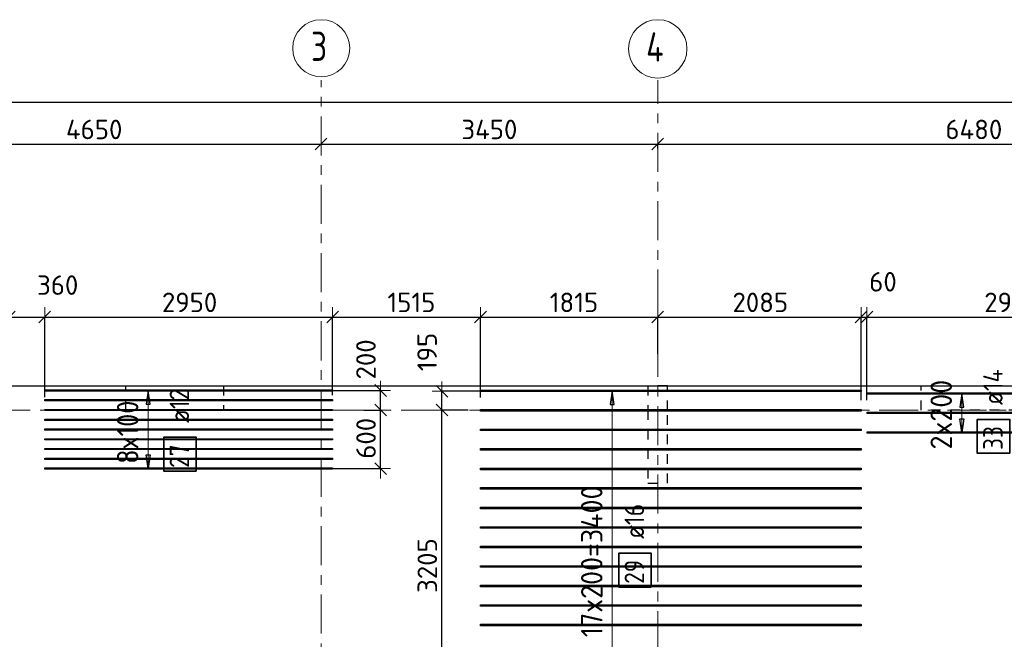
# Model space of a CAD drawing. Header units: metres. Extents: x -38 to 97, y -15 to 21.
# Tile 16 of 89: x 6.06 to 16.15, y 14.05 to 20.4. Entities that reach past the tile are written whole.
import ezdxf

# ---------------------------------------------------------------- set-up
doc = ezdxf.new("R2010")
doc.units = ezdxf.units.M
doc.header["$PDMODE"] = 65
for name, pattern in [('______11', [0.5, 0.4, -0.05, 0, -0.05]), ('______2', [0.0405, 0.03, -0.0105]), ('______5', [1.1, 0.8, -0.1, 0.1, -0.1])]:
    doc.linetypes.add(name, pattern=pattern)
for name, color, linetype, lineweight in [('XR$2$Осевая линия (1)', 7, '______5', 13), ('XR$2$Размерная линия (1)', 7, 'Continuous', 13), ('XR$4$Перекрытие (1)', 7, 'Continuous', 35), ('XR$4$Размерная линия (1)', 7, 'Continuous', 13)]:
    doc.layers.add(name, color=color, linetype=linetype, lineweight=lineweight)
doc.layers.add('XR$4$Арм.стержн.Доп. Арм верхн.зоны Х', color=7, linetype='Continuous', lineweight=35, true_color=0x8c8cff)
doc.layers.add('XR$5$Стена_ бетон несущ.', color=7, linetype='Continuous', lineweight=70, true_color=0xb4b496)
doc.styles.add('ISOCPEUR', font='txt')
doc.dimstyles.new('DIMSTYLE_3', dxfattribs={"dimtxt": 0.2, "dimasz": 0.2, "dimexe": 0, "dimexo": 0, "dimgap": 0.1, "dimtad": 2, "dimdec": 0, "dimlfac": 1000, "dimrnd": 5, "dimzin": 12, "dimdsep": 46, "dimtxsty": 'ISOCPEUR', "dimblk1": 'ALL_ML_STRICH', "dimblk2": 'ALL_ML_STRICH', "dimsah": 1, "dimcen": 0, "dimclrd": 7, "dimclre": 256, "dimclrt": 7, "dimadec": 0, "dimazin": 0, "dimtfac": 1, "dimtdec": 0, "dimtix": 1, "dimtmove": 2, "dimatfit": 3, "dimfxl": 0, "dimtzin": 0, "dimlwd": 0, "dimlwe": -3, "dimarcsym": 0})
doc.dimstyles.new('DIMSTYLE_33', dxfattribs={"dimtxt": 0.2, "dimasz": 0.2, "dimexe": 0, "dimexo": 0, "dimgap": 0.1, "dimtad": 2, "dimdec": 0, "dimlfac": 1000, "dimrnd": 5, "dimzin": 12, "dimdsep": 46, "dimtxsty": 'ISOCPEUR', "dimblk1": 'ALL_ML_STRICH', "dimblk2": 'ALL_ML_STRICH', "dimsah": 1, "dimcen": 0, "dimclrd": 7, "dimclre": 256, "dimclrt": 7, "dimadec": 0, "dimazin": 0, "dimtfac": 1, "dimtdec": 0, "dimtix": 1, "dimtmove": 2, "dimatfit": 3, "dimfxl": 0, "dimtvp": 1.2, "dimtzin": 0, "dimlwd": 0, "dimlwe": -3, "dimarcsym": 0})

# ---------------------------------------------------------------- blocks, each defined once
blk = doc.blocks.new('ALL_ML_STRICH')
at = {"color": 0, "linetype": 'ByBlock', "lineweight": -2}
for p, q in [((-1, 0), (0.5, 0)), ((-0.3, -0.3), (0.3, 0.3)), ((0, -0.5), (0, 0.5))]:
    blk.add_line(p, q, dxfattribs=at)
blk = doc.blocks.new('*D11')
at = {"layer": 'DEFPOINTS', "color": 7, "linetype": 'Continuous', "lineweight": 13, "transparency": 33554687}
for p in [(0.5, 19.557), (0.5, 19.377), (61.6, 17.12)]:
    blk.add_point(p, dxfattribs=at)
at = {"layer": 'XR$2$Размерная линия (1)', "color": 9, "linetype": 'Continuous', "lineweight": -2, "true_color": 0xc7c7c7, "transparency": 33554687}
for p, q in [((0.5, 19.357), (0.5, 19.557)), ((61.6, 17.14), (61.6, 19.557))]:
    blk.add_line(p, q, dxfattribs=at)
at = {"layer": 'XR$2$Размерная линия (1)', "color": 7, "linetype": 'Continuous', "lineweight": -2, "transparency": 33554687}
blk.add_line((0.5, 19.557), (61.6, 19.557), dxfattribs=at)
at = {"layer": 'XR$2$Размерная линия (1)', "color": 7, "linetype": 'Continuous', "lineweight": 13, "transparency": 33554687, "xscale": 0.2, "yscale": 0.2, "zscale": 0.2, "rotation": 180}
blk.add_blockref('ALL_ML_STRICH', (0.5, 19.557), dxfattribs=at)
at = {"layer": 'XR$2$Размерная линия (1)', "color": 7, "linetype": 'Continuous', "lineweight": 13, "transparency": 33554687, "xscale": 0.2, "yscale": 0.2, "zscale": 0.2}
blk.add_blockref('ALL_ML_STRICH', (61.6, 19.557), dxfattribs=at)
at = {"layer": 'XR$2$Размерная линия (1)', "color": 7, "linetype": 'Continuous', "lineweight": 13, "transparency": 33554687, "insert": (31.1, 19.707), "char_height": 0.2, "width": 1, "attachment_point": 5, "style": 'ISOCPEUR'}
blk.add_mtext('\\A1;{61100}', dxfattribs=at)
blk = doc.blocks.new('*D27')
at = {"layer": 'DEFPOINTS', "color": 7, "linetype": 'Continuous', "lineweight": 13, "transparency": 33554687}
for p in [(4.5, 19.191), (4.5, 19.126), (9.15, 19.126)]:
    blk.add_point(p, dxfattribs=at)
at = {"layer": 'XR$2$Размерная линия (1)', "color": 9, "linetype": 'Continuous', "lineweight": -2, "true_color": 0xc7c7c7, "transparency": 33554687}
for p, q in [((4.5, 19.171), (4.5, 19.126)), ((9.15, 19.126), (9.15, 19.126))]:
    blk.add_line(p, q, dxfattribs=at)
at = {"layer": 'XR$2$Размерная линия (1)', "color": 7, "linetype": 'Continuous', "lineweight": -2, "transparency": 33554687}
blk.add_line((4.5, 19.126), (9.15, 19.126), dxfattribs=at)
at = {"layer": 'XR$2$Размерная линия (1)', "color": 7, "linetype": 'Continuous', "lineweight": 13, "transparency": 33554687, "xscale": 0.2, "yscale": 0.2, "zscale": 0.2, "rotation": 180}
blk.add_blockref('ALL_ML_STRICH', (4.5, 19.126), dxfattribs=at)
at = {"layer": 'XR$2$Размерная линия (1)', "color": 7, "linetype": 'Continuous', "lineweight": 13, "transparency": 33554687, "xscale": 0.2, "yscale": 0.2, "zscale": 0.2}
blk.add_blockref('ALL_ML_STRICH', (9.15, 19.126), dxfattribs=at)
at = {"layer": 'XR$2$Размерная линия (1)', "color": 7, "linetype": 'Continuous', "lineweight": 13, "transparency": 33554687, "insert": (6.825, 19.276), "char_height": 0.2, "width": 0.8, "attachment_point": 5, "style": 'ISOCPEUR'}
blk.add_mtext('\\A1;{4650}', dxfattribs=at)
blk = doc.blocks.new('*D28')
at = {"layer": 'DEFPOINTS', "color": 7, "linetype": 'Continuous', "lineweight": 13, "transparency": 33554687}
for p in [(9.15, 19.126), (9.15, 19.126), (12.6, 19.061)]:
    blk.add_point(p, dxfattribs=at)
at = {"layer": 'XR$2$Размерная линия (1)', "color": 9, "linetype": 'Continuous', "lineweight": -2, "true_color": 0xc7c7c7, "transparency": 33554687}
for p, q in [((9.15, 19.126), (9.15, 19.126)), ((12.6, 19.081), (12.6, 19.126))]:
    blk.add_line(p, q, dxfattribs=at)
at = {"layer": 'XR$2$Размерная линия (1)', "color": 7, "linetype": 'Continuous', "lineweight": -2, "transparency": 33554687}
blk.add_line((9.15, 19.126), (12.6, 19.126), dxfattribs=at)
at = {"layer": 'XR$2$Размерная линия (1)', "color": 7, "linetype": 'Continuous', "lineweight": 13, "transparency": 33554687, "xscale": 0.2, "yscale": 0.2, "zscale": 0.2, "rotation": 180}
blk.add_blockref('ALL_ML_STRICH', (9.15, 19.126), dxfattribs=at)
at = {"layer": 'XR$2$Размерная линия (1)', "color": 7, "linetype": 'Continuous', "lineweight": 13, "transparency": 33554687, "xscale": 0.2, "yscale": 0.2, "zscale": 0.2}
blk.add_blockref('ALL_ML_STRICH', (12.6, 19.126), dxfattribs=at)
at = {"layer": 'XR$2$Размерная линия (1)', "color": 7, "linetype": 'Continuous', "lineweight": 13, "transparency": 33554687, "insert": (10.875, 19.276), "char_height": 0.2, "width": 0.8, "attachment_point": 5, "style": 'ISOCPEUR'}
blk.add_mtext('\\A1;{3450}', dxfattribs=at)
blk = doc.blocks.new('*D29')
at = {"layer": 'DEFPOINTS', "color": 7, "linetype": 'Continuous', "lineweight": 13, "transparency": 33554687}
for p in [(19.08, 19.487), (12.6, 19.126), (12.6, 19.061)]:
    blk.add_point(p, dxfattribs=at)
at = {"layer": 'XR$2$Размерная линия (1)', "color": 9, "linetype": 'Continuous', "lineweight": -2, "true_color": 0xc7c7c7, "transparency": 33554687}
for p, q in [((19.08, 19.467), (19.08, 19.126)), ((12.6, 19.081), (12.6, 19.126))]:
    blk.add_line(p, q, dxfattribs=at)
at = {"layer": 'XR$2$Размерная линия (1)', "color": 7, "linetype": 'Continuous', "lineweight": -2, "transparency": 33554687}
blk.add_line((12.6, 19.126), (19.08, 19.126), dxfattribs=at)
at = {"layer": 'XR$2$Размерная линия (1)', "color": 7, "linetype": 'Continuous', "lineweight": 13, "transparency": 33554687, "xscale": 0.2, "yscale": 0.2, "zscale": 0.2, "rotation": 180}
blk.add_blockref('ALL_ML_STRICH', (12.6, 19.126), dxfattribs=at)
at = {"layer": 'XR$2$Размерная линия (1)', "color": 7, "linetype": 'Continuous', "lineweight": 13, "transparency": 33554687, "xscale": 0.2, "yscale": 0.2, "zscale": 0.2}
blk.add_blockref('ALL_ML_STRICH', (19.08, 19.126), dxfattribs=at)
at = {"layer": 'XR$2$Размерная линия (1)', "color": 7, "linetype": 'Continuous', "lineweight": 13, "transparency": 33554687, "insert": (15.84, 19.276), "char_height": 0.2, "width": 0.8, "attachment_point": 5, "style": 'ISOCPEUR'}
blk.add_mtext('\\A1;{6480}', dxfattribs=at)
blk = doc.blocks.new('*D255')
at = {"layer": 'DEFPOINTS', "color": 7, "linetype": 'Continuous', "lineweight": 13, "transparency": 33554687}
for p in [(9.568, 16.4), (9.22, 15.801), (9.761, 15.801)]:
    blk.add_point(p, dxfattribs=at)
at = {"layer": 'XR$4$Размерная линия (1)', "color": 9, "linetype": 'Continuous', "lineweight": -2, "true_color": 0xc7c7c7, "transparency": 33554687}
for p, q in [((9.588, 16.4), (9.761, 16.4)), ((9.24, 15.801), (9.761, 15.801))]:
    blk.add_line(p, q, dxfattribs=at)
at = {"layer": 'XR$4$Размерная линия (1)', "color": 7, "linetype": 'Continuous', "lineweight": -2, "transparency": 33554687}
blk.add_line((9.761, 15.801), (9.761, 16.4), dxfattribs=at)
at = {"layer": 'XR$4$Размерная линия (1)', "color": 7, "linetype": 'Continuous', "lineweight": 13, "transparency": 33554687, "xscale": 0.2, "yscale": 0.2, "zscale": 0.2}
for p, rotation in [((9.761, 16.4), 90), ((9.761, 15.801), 270)]:
    blk.add_blockref('ALL_ML_STRICH', p, dxfattribs=dict(at, rotation=rotation))
at = {"layer": 'XR$4$Размерная линия (1)', "color": 7, "linetype": 'Continuous', "lineweight": 13, "transparency": 33554687, "insert": (9.611, 16.111), "char_height": 0.2, "width": 0.6, "attachment_point": 5, "rotation": 90, "style": 'ISOCPEUR'}
blk.add_mtext('\\A1;{600}', dxfattribs=at)
blk = doc.blocks.new('*D256')
at = {"layer": 'DEFPOINTS', "color": 7, "linetype": 'Continuous', "lineweight": 13, "transparency": 33554687}
for p in [(9.179, 16.601), (9.568, 16.4), (9.761, 16.4)]:
    blk.add_point(p, dxfattribs=at)
at = {"layer": 'XR$4$Размерная линия (1)', "color": 9, "linetype": 'Continuous', "lineweight": -2, "true_color": 0xc7c7c7, "transparency": 33554687}
for p, q in [((9.199, 16.601), (9.761, 16.601)), ((9.588, 16.4), (9.761, 16.4))]:
    blk.add_line(p, q, dxfattribs=at)
at = {"layer": 'XR$4$Размерная линия (1)', "color": 7, "linetype": 'Continuous', "lineweight": -2, "transparency": 33554687}
blk.add_line((9.761, 16.4), (9.761, 16.601), dxfattribs=at)
at = {"layer": 'XR$4$Размерная линия (1)', "color": 7, "linetype": 'Continuous', "lineweight": 13, "transparency": 33554687, "xscale": 0.2, "yscale": 0.2, "zscale": 0.2}
for p, rotation in [((9.761, 16.601), 90), ((9.761, 16.4), 270)]:
    blk.add_blockref('ALL_ML_STRICH', p, dxfattribs=dict(at, rotation=rotation))
at = {"layer": 'XR$4$Размерная линия (1)', "color": 7, "linetype": 'Continuous', "lineweight": 13, "transparency": 33554687, "insert": (9.61, 16.92), "char_height": 0.2, "width": 0.6, "attachment_point": 5, "rotation": 90, "style": 'ISOCPEUR'}
blk.add_mtext('\\A1;{200}', dxfattribs=at)
blk = doc.blocks.new('*D259')
at = {"layer": 'DEFPOINTS', "color": 7, "linetype": 'Continuous', "lineweight": 13, "transparency": 33554687}
for p in [(5.956, 17.354), (5.956, 16.496), (6.318, 16.512)]:
    blk.add_point(p, dxfattribs=at)
at = {"layer": 'XR$4$Размерная линия (1)', "color": 9, "linetype": 'Continuous', "lineweight": -2, "true_color": 0xc7c7c7, "transparency": 33554687}
for p, q in [((5.956, 16.516), (5.956, 17.354)), ((6.318, 16.532), (6.318, 17.354))]:
    blk.add_line(p, q, dxfattribs=at)
at = {"layer": 'XR$4$Размерная линия (1)', "color": 7, "linetype": 'Continuous', "lineweight": -2, "transparency": 33554687}
blk.add_line((5.956, 17.354), (6.318, 17.354), dxfattribs=at)
at = {"layer": 'XR$4$Размерная линия (1)', "color": 7, "linetype": 'Continuous', "lineweight": 13, "transparency": 33554687, "xscale": 0.2, "yscale": 0.2, "zscale": 0.2, "rotation": 180}
blk.add_blockref('ALL_ML_STRICH', (5.956, 17.354), dxfattribs=at)
at = {"layer": 'XR$4$Размерная линия (1)', "color": 7, "linetype": 'Continuous', "lineweight": 13, "transparency": 33554687, "xscale": 0.2, "yscale": 0.2, "zscale": 0.2}
blk.add_blockref('ALL_ML_STRICH', (6.318, 17.354), dxfattribs=at)
at = {"layer": 'XR$4$Размерная линия (1)', "color": 7, "linetype": 'Continuous', "lineweight": 13, "transparency": 33554687, "insert": (6.451, 17.681), "char_height": 0.2, "width": 0.6, "attachment_point": 5, "style": 'ISOCPEUR'}
blk.add_mtext('\\A1;{360}', dxfattribs=at)
blk = doc.blocks.new('*D260')
at = {"layer": 'DEFPOINTS', "color": 7, "linetype": 'Continuous', "lineweight": 13, "transparency": 33554687}
for p in [(6.318, 17.354), (6.318, 16.512), (9.268, 16.533)]:
    blk.add_point(p, dxfattribs=at)
at = {"layer": 'XR$4$Размерная линия (1)', "color": 9, "linetype": 'Continuous', "lineweight": -2, "true_color": 0xc7c7c7, "transparency": 33554687}
for p, q in [((6.318, 16.532), (6.318, 17.354)), ((9.268, 16.553), (9.268, 17.354))]:
    blk.add_line(p, q, dxfattribs=at)
at = {"layer": 'XR$4$Размерная линия (1)', "color": 7, "linetype": 'Continuous', "lineweight": -2, "transparency": 33554687}
blk.add_line((6.318, 17.354), (9.268, 17.354), dxfattribs=at)
at = {"layer": 'XR$4$Размерная линия (1)', "color": 7, "linetype": 'Continuous', "lineweight": 13, "transparency": 33554687, "xscale": 0.2, "yscale": 0.2, "zscale": 0.2, "rotation": 180}
blk.add_blockref('ALL_ML_STRICH', (6.318, 17.354), dxfattribs=at)
at = {"layer": 'XR$4$Размерная линия (1)', "color": 7, "linetype": 'Continuous', "lineweight": 13, "transparency": 33554687, "xscale": 0.2, "yscale": 0.2, "zscale": 0.2}
blk.add_blockref('ALL_ML_STRICH', (9.268, 17.354), dxfattribs=at)
at = {"layer": 'XR$4$Размерная линия (1)', "color": 7, "linetype": 'Continuous', "lineweight": 13, "transparency": 33554687, "insert": (7.803, 17.504), "char_height": 0.2, "width": 0.8, "attachment_point": 5, "style": 'ISOCPEUR'}
blk.add_mtext('\\A1;{2950}', dxfattribs=at)
blk = doc.blocks.new('*D261')
at = {"layer": 'DEFPOINTS', "color": 7, "linetype": 'Continuous', "lineweight": 13, "transparency": 33554687}
for p in [(9.268, 17.354), (9.268, 16.533), (10.784, 16.51)]:
    blk.add_point(p, dxfattribs=at)
at = {"layer": 'XR$4$Размерная линия (1)', "color": 9, "linetype": 'Continuous', "lineweight": -2, "true_color": 0xc7c7c7, "transparency": 33554687}
for p, q in [((9.268, 16.553), (9.268, 17.354)), ((10.784, 16.53), (10.784, 17.354))]:
    blk.add_line(p, q, dxfattribs=at)
at = {"layer": 'XR$4$Размерная линия (1)', "color": 7, "linetype": 'Continuous', "lineweight": -2, "transparency": 33554687}
blk.add_line((9.268, 17.354), (10.784, 17.354), dxfattribs=at)
at = {"layer": 'XR$4$Размерная линия (1)', "color": 7, "linetype": 'Continuous', "lineweight": 13, "transparency": 33554687, "xscale": 0.2, "yscale": 0.2, "zscale": 0.2, "rotation": 180}
blk.add_blockref('ALL_ML_STRICH', (9.268, 17.354), dxfattribs=at)
at = {"layer": 'XR$4$Размерная линия (1)', "color": 7, "linetype": 'Continuous', "lineweight": 13, "transparency": 33554687, "xscale": 0.2, "yscale": 0.2, "zscale": 0.2}
blk.add_blockref('ALL_ML_STRICH', (10.784, 17.354), dxfattribs=at)
at = {"layer": 'XR$4$Размерная линия (1)', "color": 7, "linetype": 'Continuous', "lineweight": 13, "transparency": 33554687, "insert": (10.076, 17.504), "char_height": 0.2, "width": 0.8, "attachment_point": 5, "style": 'ISOCPEUR'}
blk.add_mtext('\\A1;{1515}', dxfattribs=at)
blk = doc.blocks.new('*D262')
at = {"layer": 'DEFPOINTS', "color": 7, "linetype": 'Continuous', "lineweight": 13, "transparency": 33554687}
for p in [(10.784, 17.354), (12.6, 16.956), (10.784, 16.51)]:
    blk.add_point(p, dxfattribs=at)
at = {"layer": 'XR$4$Размерная линия (1)', "color": 9, "linetype": 'Continuous', "lineweight": -2, "true_color": 0xc7c7c7, "transparency": 33554687}
for p, q in [((10.784, 16.53), (10.784, 17.354)), ((12.6, 16.976), (12.6, 17.354))]:
    blk.add_line(p, q, dxfattribs=at)
at = {"layer": 'XR$4$Размерная линия (1)', "color": 7, "linetype": 'Continuous', "lineweight": -2, "transparency": 33554687}
blk.add_line((10.784, 17.354), (12.6, 17.354), dxfattribs=at)
at = {"layer": 'XR$4$Размерная линия (1)', "color": 7, "linetype": 'Continuous', "lineweight": 13, "transparency": 33554687, "xscale": 0.2, "yscale": 0.2, "zscale": 0.2, "rotation": 180}
blk.add_blockref('ALL_ML_STRICH', (10.784, 17.354), dxfattribs=at)
at = {"layer": 'XR$4$Размерная линия (1)', "color": 7, "linetype": 'Continuous', "lineweight": 13, "transparency": 33554687, "xscale": 0.2, "yscale": 0.2, "zscale": 0.2}
blk.add_blockref('ALL_ML_STRICH', (12.6, 17.354), dxfattribs=at)
at = {"layer": 'XR$4$Размерная линия (1)', "color": 7, "linetype": 'Continuous', "lineweight": 13, "transparency": 33554687, "insert": (11.742, 17.504), "char_height": 0.2, "width": 0.8, "attachment_point": 5, "style": 'ISOCPEUR'}
blk.add_mtext('\\A1;{1815}', dxfattribs=at)
blk = doc.blocks.new('*D263')
at = {"layer": 'DEFPOINTS', "color": 7, "linetype": 'Continuous', "lineweight": 13, "transparency": 33554687}
for p in [(12.6, 17.354), (12.6, 16.956), (14.684, 16.483)]:
    blk.add_point(p, dxfattribs=at)
at = {"layer": 'XR$4$Размерная линия (1)', "color": 9, "linetype": 'Continuous', "lineweight": -2, "true_color": 0xc7c7c7, "transparency": 33554687}
for p, q in [((12.6, 16.976), (12.6, 17.354)), ((14.684, 16.503), (14.684, 17.354))]:
    blk.add_line(p, q, dxfattribs=at)
at = {"layer": 'XR$4$Размерная линия (1)', "color": 7, "linetype": 'Continuous', "lineweight": -2, "transparency": 33554687}
blk.add_line((12.6, 17.354), (14.684, 17.354), dxfattribs=at)
at = {"layer": 'XR$4$Размерная линия (1)', "color": 7, "linetype": 'Continuous', "lineweight": 13, "transparency": 33554687, "xscale": 0.2, "yscale": 0.2, "zscale": 0.2, "rotation": 180}
blk.add_blockref('ALL_ML_STRICH', (12.6, 17.354), dxfattribs=at)
at = {"layer": 'XR$4$Размерная линия (1)', "color": 7, "linetype": 'Continuous', "lineweight": 13, "transparency": 33554687, "xscale": 0.2, "yscale": 0.2, "zscale": 0.2}
blk.add_blockref('ALL_ML_STRICH', (14.684, 17.354), dxfattribs=at)
at = {"layer": 'XR$4$Размерная линия (1)', "color": 7, "linetype": 'Continuous', "lineweight": 13, "transparency": 33554687, "insert": (13.652, 17.504), "char_height": 0.2, "width": 0.8, "attachment_point": 5, "style": 'ISOCPEUR'}
blk.add_mtext('\\A1;{2085}', dxfattribs=at)
blk = doc.blocks.new('*D264')
at = {"layer": 'DEFPOINTS', "color": 7, "linetype": 'Continuous', "lineweight": 13, "transparency": 33554687}
for p in [(14.684, 17.354), (14.684, 16.483), (14.745, 16.483)]:
    blk.add_point(p, dxfattribs=at)
at = {"layer": 'XR$4$Размерная линия (1)', "color": 9, "linetype": 'Continuous', "lineweight": -2, "true_color": 0xc7c7c7, "transparency": 33554687}
for p, q in [((14.684, 16.503), (14.684, 17.354)), ((14.745, 16.503), (14.745, 17.354))]:
    blk.add_line(p, q, dxfattribs=at)
at = {"layer": 'XR$4$Размерная линия (1)', "color": 7, "linetype": 'Continuous', "lineweight": -2, "transparency": 33554687}
blk.add_line((14.684, 17.354), (14.745, 17.354), dxfattribs=at)
at = {"layer": 'XR$4$Размерная линия (1)', "color": 7, "linetype": 'Continuous', "lineweight": 13, "transparency": 33554687, "xscale": 0.2, "yscale": 0.2, "zscale": 0.2}
blk.add_blockref('ALL_ML_STRICH', (14.745, 17.354), dxfattribs=at)
at = {"layer": 'XR$4$Размерная линия (1)', "color": 7, "linetype": 'Continuous', "lineweight": 13, "transparency": 33554687, "xscale": 0.2, "yscale": 0.2, "zscale": 0.2, "rotation": 180}
blk.add_blockref('ALL_ML_STRICH', (14.684, 17.354), dxfattribs=at)
at = {"layer": 'XR$4$Размерная линия (1)', "color": 7, "linetype": 'Continuous', "lineweight": 13, "transparency": 33554687, "insert": (14.909, 17.715), "char_height": 0.2, "width": 0.4, "attachment_point": 5, "style": 'ISOCPEUR'}
blk.add_mtext('\\A1;{60}', dxfattribs=at)
blk = doc.blocks.new('*D265')
at = {"layer": 'DEFPOINTS', "color": 7, "linetype": 'Continuous', "lineweight": 13, "transparency": 33554687}
for p in [(14.745, 17.354), (14.745, 16.483), (17.695, 16.499)]:
    blk.add_point(p, dxfattribs=at)
at = {"layer": 'XR$4$Размерная линия (1)', "color": 9, "linetype": 'Continuous', "lineweight": -2, "true_color": 0xc7c7c7, "transparency": 33554687}
for p, q in [((14.745, 16.503), (14.745, 17.354)), ((17.695, 16.519), (17.695, 17.354))]:
    blk.add_line(p, q, dxfattribs=at)
at = {"layer": 'XR$4$Размерная линия (1)', "color": 7, "linetype": 'Continuous', "lineweight": -2, "transparency": 33554687}
blk.add_line((14.745, 17.354), (17.695, 17.354), dxfattribs=at)
at = {"layer": 'XR$4$Размерная линия (1)', "color": 7, "linetype": 'Continuous', "lineweight": 13, "transparency": 33554687, "xscale": 0.2, "yscale": 0.2, "zscale": 0.2, "rotation": 180}
blk.add_blockref('ALL_ML_STRICH', (14.745, 17.354), dxfattribs=at)
at = {"layer": 'XR$4$Размерная линия (1)', "color": 7, "linetype": 'Continuous', "lineweight": 13, "transparency": 33554687, "xscale": 0.2, "yscale": 0.2, "zscale": 0.2}
blk.add_blockref('ALL_ML_STRICH', (17.695, 17.354), dxfattribs=at)
at = {"layer": 'XR$4$Размерная линия (1)', "color": 7, "linetype": 'Continuous', "lineweight": 13, "transparency": 33554687, "insert": (16.23, 17.504), "char_height": 0.2, "width": 0.8, "attachment_point": 5, "style": 'ISOCPEUR'}
blk.add_mtext('\\A1;{2950}', dxfattribs=at)
blk = doc.blocks.new('*D594')
at = {"layer": 'DEFPOINTS', "color": 7, "linetype": 'Continuous', "lineweight": 13, "transparency": 33554687}
for p in [(10.679, 16.4), (10.389, 13.194), (10.897, 13.194)]:
    blk.add_point(p, dxfattribs=at)
at = {"layer": 'XR$4$Размерная линия (1)', "color": 9, "linetype": 'Continuous', "lineweight": -2, "true_color": 0xc7c7c7, "transparency": 33554687}
for p, q in [((10.659, 16.4), (10.389, 16.4)), ((10.877, 13.194), (10.389, 13.194))]:
    blk.add_line(p, q, dxfattribs=at)
at = {"layer": 'XR$4$Размерная линия (1)', "color": 7, "linetype": 'Continuous', "lineweight": -2, "transparency": 33554687}
blk.add_line((10.389, 13.194), (10.389, 16.4), dxfattribs=at)
at = {"layer": 'XR$4$Размерная линия (1)', "color": 7, "linetype": 'Continuous', "lineweight": 13, "transparency": 33554687, "xscale": 0.2, "yscale": 0.2, "zscale": 0.2}
for p, rotation in [((10.389, 16.4), 90), ((10.389, 13.194), 270)]:
    blk.add_blockref('ALL_ML_STRICH', p, dxfattribs=dict(at, rotation=rotation))
at = {"layer": 'XR$4$Размерная линия (1)', "color": 7, "linetype": 'Continuous', "lineweight": 13, "transparency": 33554687, "insert": (10.239, 14.807), "char_height": 0.2, "width": 0.8, "attachment_point": 5, "rotation": 90, "style": 'ISOCPEUR'}
blk.add_mtext('\\A1;{3205}', dxfattribs=at)
blk = doc.blocks.new('*D595')
at = {"layer": 'DEFPOINTS', "color": 7, "linetype": 'Continuous', "lineweight": 13, "transparency": 33554687}
for p in [(10.961, 16.594), (10.389, 16.4), (10.679, 16.4)]:
    blk.add_point(p, dxfattribs=at)
at = {"layer": 'XR$4$Размерная линия (1)', "color": 9, "linetype": 'Continuous', "lineweight": -2, "true_color": 0xc7c7c7, "transparency": 33554687}
for p, q in [((10.941, 16.594), (10.389, 16.594)), ((10.659, 16.4), (10.389, 16.4))]:
    blk.add_line(p, q, dxfattribs=at)
at = {"layer": 'XR$4$Размерная линия (1)', "color": 7, "linetype": 'Continuous', "lineweight": -2, "transparency": 33554687}
blk.add_line((10.389, 16.4), (10.389, 16.594), dxfattribs=at)
at = {"layer": 'XR$4$Размерная линия (1)', "color": 7, "linetype": 'Continuous', "lineweight": 13, "transparency": 33554687, "xscale": 0.2, "yscale": 0.2, "zscale": 0.2}
for p, rotation in [((10.389, 16.594), 90), ((10.389, 16.4), 270)]:
    blk.add_blockref('ALL_ML_STRICH', p, dxfattribs=dict(at, rotation=rotation))
at = {"layer": 'XR$4$Размерная линия (1)', "color": 7, "linetype": 'Continuous', "lineweight": 13, "transparency": 33554687, "insert": (10.237, 16.996), "char_height": 0.2, "width": 0.6, "attachment_point": 5, "rotation": 90, "style": 'ISOCPEUR'}
blk.add_mtext('\\A1;{195}', dxfattribs=at)

msp = doc.modelspace()

# ---------------------------------------------------------------- linework, layer by layer
at = {"layer": 'XR$2$Осевая линия (1)', "color": 253, "linetype": '______11', "lineweight": 13, "true_color": 0xa0a0a0, "transparency": 33554687}
for p, q in [((9.15, -3.39), (9.15, 19.78)), ((12.6, 8.34), (12.6, 19.78)), ((-2.63, 16.4), (62.6, 16.4))]:
    msp.add_line(p, q, dxfattribs=at)
at = {"layer": 'XR$2$Осевая линия (1)', "color": 7, "linetype": 'Continuous', "lineweight": 13, "transparency": 33554687}
for centre, radius in [((9.1524, 20.1081), 0.2924), ((12.6013, 20.1017), 0.2988)]:
    msp.add_circle(centre, radius, dxfattribs=at)
at = {"layer": 'XR$4$Арм.стержн.Доп. Арм верхн.зоны Х', "color": 253, "linetype": 'Continuous', "lineweight": -3, "true_color": 0xa0a0a0, "transparency": 33554687}
for p, q in [((7.3782, 16.6014), (7.2782, 16.6014)), ((7.3782, 16.6014), (7.4782, 16.6014)), ((12.1345, 16.5977), (12.0345, 16.5977)), ((12.1345, 16.5977), (12.2345, 16.5977)), ((15.7159, 16.5709), (15.6159, 16.5709)), ((15.7159, 16.5709), (15.8159, 16.5709)), ((15.7159, 16.1709), (15.6159, 16.1709)), ((15.7159, 16.1709), (15.8159, 16.1709)), ((7.3782, 15.8014), (7.2782, 15.8014)), ((7.3782, 15.8014), (7.4782, 15.8014))]:
    msp.add_line(p, q, dxfattribs=at)
at = {"layer": 'XR$4$Арм.стержн.Доп. Арм верхн.зоны Х', "color": 7, "linetype": 'Continuous', "lineweight": 25, "transparency": 33554687}
for p, q in [((7.3782, 16.6014), (7.3582, 16.4614)), ((7.3982, 16.4614), (7.3782, 16.6014)), ((12.1345, 16.5977), (12.1145, 16.4577)), ((12.1545, 16.4577), (12.1345, 16.5977)), ((15.7159, 16.5709), (15.6959, 16.4309)), ((15.7359, 16.4309), (15.7159, 16.5709)), ((7.3582, 16.4614), (7.3982, 16.4614)), ((12.1145, 16.4577), (12.1545, 16.4577)), ((15.6959, 16.4309), (15.7359, 16.4309)), ((15.7159, 16.1709), (15.6959, 16.3109)), ((15.6959, 16.3109), (15.7359, 16.3109)), ((15.7359, 16.3109), (15.7159, 16.1709)), ((7.3782, 15.8014), (7.3582, 15.9414)), ((7.3582, 15.9414), (7.3982, 15.9414)), ((7.3982, 15.9414), (7.3782, 15.8014))]:
    msp.add_line(p, q, dxfattribs=at)
at = {"layer": 'XR$4$Арм.стержн.Доп. Арм верхн.зоны Х', "color": 7, "linetype": 'Continuous', "lineweight": 13, "transparency": 33554687}
for p, q in [((7.3782, 16.6014), (7.3782, 16.6014)), ((7.3782, 15.8014), (7.3782, 16.6014)), ((12.1345, 16.5977), (12.1345, 16.5977)), ((12.1345, 13.1977), (12.1345, 16.5977)), ((15.7159, 16.5709), (15.7159, 16.5709)), ((15.7159, 16.1709), (15.7159, 16.5709)), ((15.7159, 16.1709), (15.7159, 16.1709)), ((7.3782, 15.8014), (7.3782, 15.8014))]:
    msp.add_line(p, q, dxfattribs=at)
at = {"layer": 'XR$4$Арм.стержн.Доп. Арм верхн.зоны Х', "color": 34, "linetype": 'Continuous', "lineweight": 25, "transparency": 33554687}
for points in [[(9.268, 16.5954), (6.318, 16.5954), (6.318, 16.6074), (9.268, 16.6074), (9.268, 16.5954)], [(9.268, 16.4954), (6.318, 16.4954), (6.318, 16.5074), (9.268, 16.5074), (9.268, 16.4954)], [(9.268, 16.3954), (6.318, 16.3954), (6.318, 16.4074), (9.268, 16.4074), (9.268, 16.3954)], [(9.268, 16.2954), (6.318, 16.2954), (6.318, 16.3074), (9.268, 16.3074), (9.268, 16.2954)], [(9.268, 16.1954), (6.318, 16.1954), (6.318, 16.2074), (9.268, 16.2074), (9.268, 16.1954)], [(9.268, 16.0954), (6.318, 16.0954), (6.318, 16.1074), (9.268, 16.1074), (9.268, 16.0954)], [(9.268, 15.9954), (6.318, 15.9954), (6.318, 16.0074), (9.268, 16.0074), (9.268, 15.9954)], [(9.268, 15.8954), (6.318, 15.8954), (6.318, 15.9074), (9.268, 15.9074), (9.268, 15.8954)], [(9.268, 15.7954), (6.318, 15.7954), (6.318, 15.8074), (9.268, 15.8074), (9.268, 15.7954)]]:
    msp.add_lwpolyline(points, dxfattribs=at)
at = {"layer": 'XR$4$Арм.стержн.Доп. Арм верхн.зоны Х', "color": 7, "linetype": 'Continuous', "lineweight": 25, "transparency": 33554687}
for points in [[(10.7838, 16.6057), (14.6838, 16.6057), (14.6838, 16.5897), (10.7838, 16.5897), (10.7838, 16.6057)], [(17.6952, 16.5639), (14.7452, 16.5639), (14.7452, 16.5779), (17.6952, 16.5779), (17.6952, 16.5639)], [(10.7838, 16.4057), (14.6838, 16.4057), (14.6838, 16.3897), (10.7838, 16.3897), (10.7838, 16.4057)], [(17.6952, 16.3639), (14.7452, 16.3639), (14.7452, 16.3779), (17.6952, 16.3779), (17.6952, 16.3639)], [(10.7838, 16.2057), (14.6838, 16.2057), (14.6838, 16.1897), (10.7838, 16.1897), (10.7838, 16.2057)], [(17.6952, 16.1639), (14.7452, 16.1639), (14.7452, 16.1779), (17.6952, 16.1779), (17.6952, 16.1639)], [(10.7838, 16.0057), (14.6838, 16.0057), (14.6838, 15.9897), (10.7838, 15.9897), (10.7838, 16.0057)], [(10.7838, 15.8057), (14.6838, 15.8057), (14.6838, 15.7897), (10.7838, 15.7897), (10.7838, 15.8057)], [(10.7838, 15.6057), (14.6838, 15.6057), (14.6838, 15.5897), (10.7838, 15.5897), (10.7838, 15.6057)], [(10.7838, 15.4057), (14.6838, 15.4057), (14.6838, 15.3897), (10.7838, 15.3897), (10.7838, 15.4057)], [(10.7838, 15.2057), (14.6838, 15.2057), (14.6838, 15.1897), (10.7838, 15.1897), (10.7838, 15.2057)], [(10.7838, 15.0057), (14.6838, 15.0057), (14.6838, 14.9897), (10.7838, 14.9897), (10.7838, 15.0057)], [(10.7838, 14.8057), (14.6838, 14.8057), (14.6838, 14.7897), (10.7838, 14.7897), (10.7838, 14.8057)], [(10.7838, 14.6057), (14.6838, 14.6057), (14.6838, 14.5897), (10.7838, 14.5897), (10.7838, 14.6057)], [(10.7838, 14.4057), (14.6838, 14.4057), (14.6838, 14.3897), (10.7838, 14.3897), (10.7838, 14.4057)], [(10.7838, 14.2057), (14.6838, 14.2057), (14.6838, 14.1897), (10.7838, 14.1897), (10.7838, 14.2057)]]:
    msp.add_lwpolyline(points, dxfattribs=at)
at = {"layer": 'XR$4$Арм.стержн.Доп. Арм верхн.зоны Х', "color": 7, "linetype": 'Continuous', "lineweight": 35, "transparency": 33554687}
for points in [[(16.2092, 15.9588), (16.2092, 16.3055), (15.8759, 16.3055), (15.8759, 15.9588), (16.2092, 15.9588)], [(7.8716, 15.7751), (7.8716, 16.1217), (7.5382, 16.1217), (7.5382, 15.7751), (7.8716, 15.7751)], [(12.5341, 14.5867), (12.5341, 14.9334), (12.2008, 14.9334), (12.2008, 14.5867), (12.5341, 14.5867)]]:
    msp.add_lwpolyline(points, dxfattribs=at)
at = {"layer": 'XR$4$Перекрытие (1)', "color": 7, "linetype": 'Continuous', "lineweight": 25, "transparency": 33554687}
msp.add_line((0.25, 16.6502), (19.08, 16.6502), dxfattribs=at)
at = {"layer": 'XR$5$Стена_ бетон несущ.', "color": 253, "linetype": '______2', "lineweight": -3, "true_color": 0xa0a0a0, "transparency": 33554687}
for p, q in [((12.5, 16.65), (12.5, 16.4)), ((12.7, 16.65), (12.5, 16.65)), ((12.7, 16.4), (12.7, 16.65)), ((12.5, 16.4), (12.5, 15.65)), ((12.7, 15.65), (12.7, 16.4)), ((12.5, 15.65), (12.5, 15.65)), ((12.5, 15.65), (12.7, 15.65))]:
    msp.add_line(p, q, dxfattribs=at)
for points in [[(7.1499, 16.65), (8.1499, 16.65), (8.1499, 16.4), (7.1499, 16.4), (7.1499, 16.65)], [(15.3, 16.65), (16.3, 16.65), (16.3, 16.4), (15.3, 16.4), (15.3, 16.65)]]:
    msp.add_lwpolyline(points, close=True, dxfattribs=at)

# ---------------------------------------------------------------- texts
at = {"layer": 'XR$2$Осевая линия (1)', "color": 7, "linetype": 'Continuous', "lineweight": 13, "transparency": 33554687, "char_height": 0.3, "attachment_point": 7, "style": 'ISOCPEUR'}
for s, insert, width in [('\\W0.78;3', (9.0474, 19.9776), 0.326407), ('\\W0.80;4', (12.4813, 19.9712), 0.359833)]:
    msp.add_mtext(s, dxfattribs=dict(at, insert=insert, width=width))
at = {"layer": 'XR$4$Арм.стержн.Доп. Арм верхн.зоны Х', "color": 7, "linetype": 'Continuous', "lineweight": 13, "transparency": 33554687, "char_height": 0.22, "attachment_point": 7, "rotation": 90, "style": 'ISOCPEUR'}
for s, insert, width in [('\\W0.95;2x200', (15.6159, 15.9969), 0.873359), ('\\W0.89;8x100', (7.2782, 15.8494), 0.823552), ('\\W0.95;17x200=3400', (12.0345, 14.0727), 1.775242)]:
    msp.add_mtext(s, dxfattribs=dict(at, insert=insert, width=width))
at = {"layer": 'XR$4$Арм.стержн.Доп. Арм верхн.зоны Х', "color": 7, "linetype": 'Continuous', "lineweight": 25, "transparency": 33554687, "char_height": 0.2, "attachment_point": 7, "rotation": 90, "style": 'ISOCPEUR'}
for s, insert, width in [('\\W0.89; ø14 ', (16.1359, 16.3388), 0.769432), ('\\W0.89; ø12 ', (7.7982, 16.1551), 0.749105), ('\\W0.87;33', (16.1359, 15.9921), 0.367208), ('\\W0.87;27', (7.7982, 15.8084), 0.367208), ('\\W0.89; ø16 ', (12.4608, 14.9667), 0.749105), ('\\W0.87;29', (12.4608, 14.6201), 0.367208)]:
    msp.add_mtext(s, dxfattribs=dict(at, insert=insert, width=width))

# ---------------------------------------------------------------- dimensions: what is measured, and where the dimension line sits
at = {"layer": 'XR$2$Размерная линия (1)', "color": 7, "linetype": 'Continuous', "lineweight": 13, "transparency": 33554687}
for base, p1, p2, picture, middle in [((61.6, 19.5574), (0.5, 19.3568), (61.6, 17.1397), '*D11', (31.1, 19.7074)), ((19.08, 19.1261), (12.6, 19.0812), (19.08, 19.4674), '*D29', (15.84, 19.2761)), ((9.15, 19.1261), (4.5, 19.1712), (9.15, 19.1261), '*D27', (6.825, 19.2761)), ((12.6, 19.1261), (9.15, 19.1261), (12.6, 19.0812), '*D28', (10.875, 19.2761))]:
    dim = msp.add_linear_dim(base=base, p1=p1, p2=p2, dimstyle='DIMSTYLE_3', override={"dimpost": '<>', "dimclrd": 7, "dimclre": 9, "dimclrt": 7, "dimlwd": 0, "dimlwe": 65533}, dxfattribs=at)
    dim.commit()
    dim.dimension.update_dxf_attribs({"geometry": picture, "text_midpoint": middle, "dimtype": 160})
at = {"layer": 'XR$4$Размерная линия (1)', "color": 7, "linetype": 'Continuous', "lineweight": 13, "transparency": 33554687}
for base, p1, p2, dimstyle, picture, middle in [((6.318, 17.3539), (5.9564, 16.5157), (6.318, 16.5324), 'DIMSTYLE_33', '*D259', (6.4514, 17.6814)), ((14.7452, 17.3539), (14.6838, 16.5032), (14.7452, 16.5031), 'DIMSTYLE_33', '*D264', (14.9089, 17.7148)), ((9.268, 17.3539), (6.318, 16.5324), (9.268, 16.5531), 'DIMSTYLE_3', '*D260', (7.803, 17.5039)), ((10.7838, 17.3539), (9.268, 16.5531), (10.7838, 16.53), 'DIMSTYLE_3', '*D261', (10.0759, 17.5039)), ((12.6, 17.3539), (10.7838, 16.53), (12.6, 16.9761), 'DIMSTYLE_3', '*D262', (11.7419, 17.5039)), ((14.6838, 17.3539), (12.6, 16.9761), (14.6838, 16.5032), 'DIMSTYLE_3', '*D263', (13.6519, 17.5039)), ((17.6952, 17.3539), (14.7452, 16.5031), (17.6952, 16.5193), 'DIMSTYLE_3', '*D265', (16.2302, 17.5039))]:
    dim = msp.add_linear_dim(base=base, p1=p1, p2=p2, dimstyle=dimstyle, override={"dimpost": '<>', "dimclrd": 7, "dimclre": 9, "dimclrt": 7, "dimlwd": 0, "dimlwe": 65533}, dxfattribs=at)
    dim.commit()
    dim.dimension.update_dxf_attribs({"geometry": picture, "text_midpoint": middle, "dimtype": 160})
for base, p1, p2, dimstyle, picture, middle in [((10.3887, 16.5944), (10.6591, 16.4), (10.9414, 16.5944), 'DIMSTYLE_33', '*D595', (10.2371, 16.9964)), ((9.7606, 16.6014), (9.5879, 16.4), (9.1986, 16.6014), 'DIMSTYLE_33', '*D256', (9.6102, 16.9198)), ((9.7606, 16.4), (9.2401, 15.8014), (9.5879, 16.4), 'DIMSTYLE_3', '*D255', (9.6106, 16.1107)), ((10.3887, 16.4), (10.8768, 13.1944), (10.6591, 16.4), 'DIMSTYLE_3', '*D594', (10.2387, 14.8072))]:
    dim = msp.add_linear_dim(base=base, p1=p1, p2=p2, angle=90, dimstyle=dimstyle, override={"dimpost": '<>', "dimclrd": 7, "dimclre": 9, "dimclrt": 7, "dimlwd": 0, "dimlwe": 65533}, dxfattribs=at)
    dim.commit()
    dim.dimension.update_dxf_attribs({"geometry": picture, "text_midpoint": middle, "dimtype": 160})

doc.saveas('drawing.dxf')
